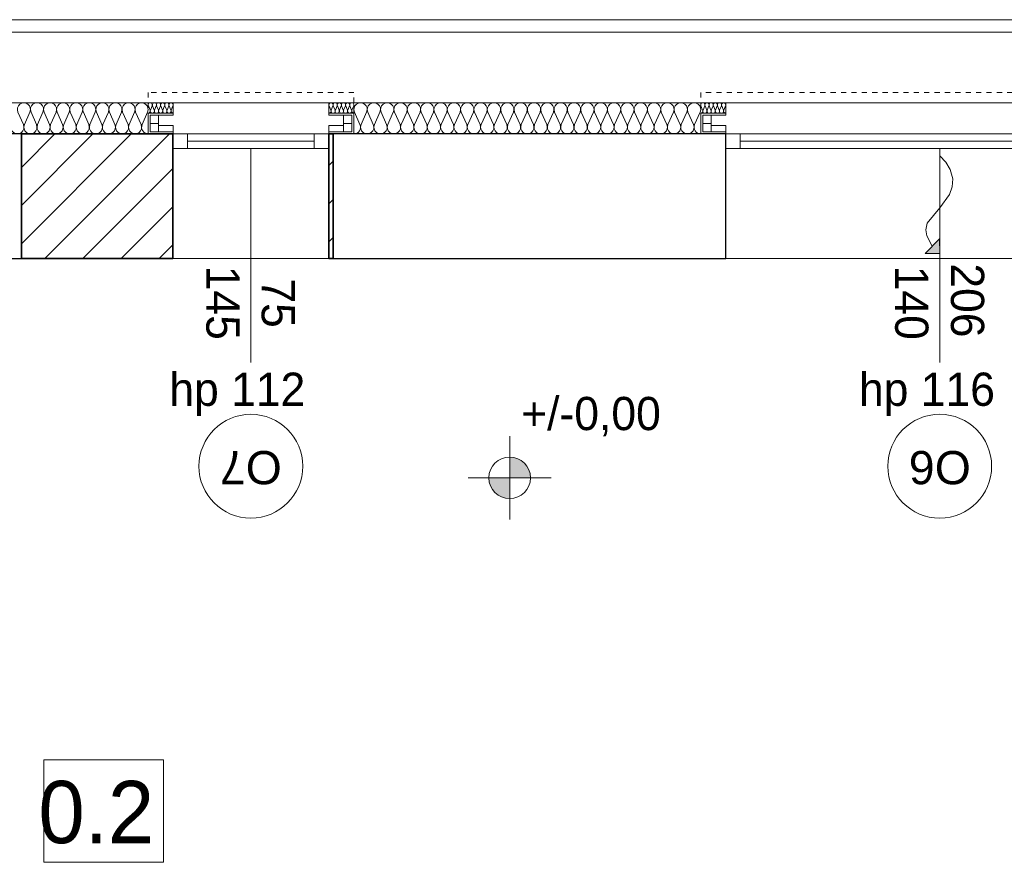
# Model space of a CAD drawing. Header units: inches. Extents: x -515158 to -470211, y -1887 to 84268.
# Tile 33 of 102: x -481176 to -476437, y 9301 to 13358. Entities that reach past the tile are written whole.
import ezdxf

# ---------------------------------------------------------------- set-up
doc = ezdxf.new("R2010")
doc.units = ezdxf.units.IN
doc.header["$MEASUREMENT"] = 0
doc.linetypes.add('Hidden Line', pattern=[50, 25, -25])
for name, color, linetype, lineweight in [('#podkład', 252, 'Continuous', 9), ('A-Okna_Nr_Pióra__9', 252, 'Continuous', 9), ('Arch ocieplenie_Nr_Pióra__44', 252, 'Continuous', 9), ('Arch opisy okien_Nr_Pióra__9', 252, 'Continuous', 9), ('Arch opisy_Nr_Pióra__9', 252, 'Continuous', 9), ('Arch teren_Nr_Pióra__5', 252, 'Continuous', 13), ('Arch wykończenie_Nr_Pióra__3', 252, 'Continuous', 18), ('Arch wyposarzenie_Nr_Pióra__10', 252, 'Continuous', 18), ('Arch zmurowania_Nr_Pióra__21', 252, 'Continuous', 9), ('Arch zmurowania_Nr_Pióra__27', 252, 'Continuous', 35), ('INWENT OPISY_Nr_Pióra__21', 252, 'Continuous', 9), ('INWENT RZĘDNE_Nr_Pióra__21', 252, 'Continuous', 9), ('INWENT. OKNA_Nr_Pióra__21', 252, 'Continuous', 9), ('INWENT. OKNA_Nr_Pióra__5', 252, 'Continuous', 13), ('INWENT.ŚCIANY_Nr_Pióra__1', 252, 'Continuous', 25), ('INWENT.ŚCIANY_Nr_Pióra__21', 252, 'Continuous', 9)]:
    doc.layers.add(name, color=color, linetype=linetype, lineweight=lineweight)
doc.styles.add('GENERATED_STYLE_10', font='arial.ttf')
doc.styles.add('GENERATED_STYLE_3', font='txt')
doc.styles.add('GENERATED_STYLE_4', font='txt')
doc.styles.add('GENERATED_STYLE_7', font='txt')
pattern_1 = [(45, (0, 0), (-91.923878, 91.923878), [])]

# ---------------------------------------------------------------- blocks, each defined once
blk = doc.blocks.new('parter')
at = {"layer": 'A-Okna_Nr_Pióra__9', "linetype": 'Continuous'}
blk.add_hatch(color=252, dxfattribs=at).paths.add_polyline_path([(-476748.3, 44361.6), (-476819, 44361.2), (-476748.7, 44432.3)], flags=0)
at = {"layer": 'Arch zmurowania_Nr_Pióra__21', "linetype": 'Continuous'}
h = blk.add_hatch(dxfattribs=at)
h.set_pattern_fill('Common_Brick', color=252, style=0, pattern_type=2)
h.set_pattern_definition(pattern_1)
h.paths.add_polyline_path([(-481168.3, 44337.6), (-480438.7, 44337.6), (-480438.7, 44937.6), (-481168.3, 44937.6)], flags=0)
h = blk.add_hatch(dxfattribs=at)
h.set_pattern_fill('Common_Brick', color=252, style=0, pattern_type=2)
h.set_pattern_definition(pattern_1)
h.paths.add_polyline_path([(-479688.7, 44337.6), (-479668.3, 44337.6), (-479668.3, 44937.6), (-479688.7, 44937.6)], flags=0)
at = {"layer": 'INWENT RZĘDNE_Nr_Pióra__21', "linetype": 'Continuous'}
for points in [[(-478818, 43281.7), (-478718, 43281.7), (-478725.6, 43319.9), (-478747.3, 43352.4), (-478779.7, 43374), (-478818, 43381.7)], [(-478818, 43281.7), (-478918, 43281.7), (-478910.4, 43243.4), (-478888.7, 43210.9), (-478856.2, 43189.3), (-478818, 43181.7)]]:
    blk.add_hatch(color=252, dxfattribs=at).paths.add_polyline_path(points, flags=0)
at = {"color": 252}
for p, q in [((-481060.1, 41430.6), (-481060.1, 41924.7)), ((-481060.1, 41924.7), (-480484.1, 41924.7)), ((-480484.1, 41924.7), (-480484.1, 41430.6)), ((-480484.1, 41430.6), (-481060.1, 41430.6))]:
    blk.add_line(p, q, dxfattribs=at)
at = {"layer": 'A-Okna_Nr_Pióra__9', "color": 252, "linetype": 'Continuous'}
for p, q in [((-476819, 44361.2), (-476748.7, 44432.3)), ((-476748.3, 44361.6), (-476748.7, 44432.3)), ((-476748.3, 44361.6), (-476819, 44361.2))]:
    blk.add_line(p, q, dxfattribs=at)
at = {"layer": 'A-Okna_Nr_Pióra__9', "color": 252, "linetype": 'Continuous', "flags": 128}
blk.add_lwpolyline([(-476748.3, 44832.2), (-476719.2, 44801), (-476697.9, 44766), (-476685.7, 44721.3), (-476688.2, 44682.6), (-476701.2, 44646.1), (-476748.3, 44581.6), (-476807.9, 44508.3), (-476815, 44476.3), (-476811, 44446.4), (-476783.9, 44396.8)], dxfattribs=at)
at = {"layer": 'Arch ocieplenie_Nr_Pióra__44', "color": 252, "linetype": 'Continuous'}
for p, q in [((-480557.1, 45072.7), (-480548.7, 45052.5)), ((-480547.1, 45052.5), (-480538.7, 45072.7)), ((-480537.1, 45072.7), (-480528.7, 45052.5)), ((-480527.1, 45052.5), (-480518.7, 45072.7)), ((-480517.1, 45072.7), (-480508.7, 45052.5)), ((-480507.1, 45052.5), (-480498.7, 45072.7)), ((-480497.1, 45072.7), (-480488.7, 45052.5)), ((-480487.1, 45052.5), (-480478.7, 45072.7)), ((-480477.1, 45072.7), (-480468.7, 45052.5)), ((-480467.1, 45052.5), (-480458.7, 45072.7)), ((-480457.1, 45072.7), (-480448.7, 45052.5)), ((-480447.1, 45052.5), (-480438.7, 45072.7)), ((-479687.1, 45072.7), (-479678.7, 45052.5)), ((-479677.1, 45052.5), (-479668.7, 45072.7)), ((-479667.1, 45072.7), (-479658.7, 45052.5)), ((-479657.1, 45052.5), (-479648.7, 45072.7)), ((-479647.1, 45072.7), (-479638.7, 45052.5)), ((-479637.1, 45052.5), (-479628.7, 45072.7)), ((-479627.1, 45072.7), (-479618.7, 45052.5)), ((-479617.1, 45052.5), (-479608.7, 45072.7)), ((-479607.1, 45072.7), (-479598.7, 45052.5)), ((-479597.1, 45052.5), (-479588.7, 45072.7)), ((-479587.1, 45072.7), (-479578.7, 45052.5)), ((-479577.1, 45052.5), (-479568.7, 45072.7)), ((-477897.5, 45072.7), (-477889.2, 45052.5)), ((-477887.5, 45052.5), (-477879.2, 45072.7)), ((-477877.5, 45072.7), (-477869.2, 45052.5)), ((-477867.5, 45052.5), (-477859.2, 45072.7)), ((-477857.5, 45072.7), (-477849.2, 45052.5)), ((-477847.5, 45052.5), (-477839.2, 45072.7)), ((-477837.5, 45072.7), (-477829.2, 45052.5)), ((-477827.5, 45052.5), (-477819.2, 45072.7)), ((-477817.5, 45072.7), (-477809.2, 45052.5)), ((-477807.5, 45052.5), (-477799.2, 45072.7)), ((-477797.5, 45072.7), (-477789.2, 45052.5)), ((-477787.5, 45052.5), (-477779.2, 45072.7)), ((-481184.8, 45042.9), (-481158.6, 44982.3)), ((-481153.3, 44982.3), (-481127.1, 45042.9)), ((-481121.8, 45042.9), (-481095.7, 44982.3)), ((-481090.4, 44982.3), (-481064.2, 45042.9)), ((-481058.9, 45042.9), (-481032.7, 44982.3)), ((-481027.4, 44982.3), (-481001.2, 45042.9)), ((-480995.9, 45042.9), (-480969.8, 44982.3)), ((-480964.5, 44982.3), (-480938.3, 45042.9)), ((-480933, 45042.9), (-480906.8, 44982.3)), ((-480901.5, 44982.3), (-480875.3, 45042.9)), ((-480870, 45042.9), (-480843.8, 44982.3)), ((-480838.6, 44982.3), (-480812.4, 45042.9)), ((-480807.1, 45042.9), (-480780.9, 44982.3)), ((-480775.6, 44982.3), (-480749.4, 45042.9)), ((-480744.1, 45042.9), (-480717.9, 44982.3)), ((-480712.6, 44982.3), (-480686.5, 45042.9)), ((-480681.2, 45042.9), (-480655, 44982.3)), ((-480649.7, 44982.3), (-480623.5, 45042.9)), ((-480618.2, 45042.9), (-480592, 44982.3)), ((-480586.7, 44982.3), (-480560.6, 45042.9)), ((-479565.2, 45042.9), (-479538.5, 44982.3)), ((-479533.1, 44982.3), (-479506.4, 45042.9)), ((-479501, 45042.9), (-479474.3, 44982.3)), ((-479468.9, 44982.3), (-479442.2, 45042.9)), ((-479436.8, 45042.9), (-479410.1, 44982.3)), ((-479404.7, 44982.3), (-479378, 45042.9)), ((-479372.6, 45042.9), (-479345.9, 44982.3)), ((-479340.5, 44982.3), (-479313.7, 45042.9)), ((-479308.4, 45042.9), (-479281.6, 44982.3)), ((-479276.2, 44982.3), (-479249.5, 45042.9)), ((-479244.1, 45042.9), (-479217.4, 44982.3)), ((-479212, 44982.3), (-479185.3, 45042.9)), ((-479179.9, 45042.9), (-479153.2, 44982.3)), ((-479147.8, 44982.3), (-479121.1, 45042.9)), ((-479115.7, 45042.9), (-479089, 44982.3)), ((-479083.6, 44982.3), (-479056.9, 45042.9)), ((-479051.5, 45042.9), (-479024.8, 44982.3)), ((-479019.4, 44982.3), (-478992.7, 45042.9)), ((-478987.3, 45042.9), (-478960.6, 44982.3)), ((-478955.2, 44982.3), (-478928.5, 45042.9)), ((-478923.1, 45042.9), (-478896.4, 44982.3)), ((-478891, 44982.3), (-478864.2, 45042.9)), ((-478858.9, 45042.9), (-478832.1, 44982.3)), ((-478826.7, 44982.3), (-478800, 45042.9)), ((-478794.6, 45042.9), (-478767.9, 44982.3)), ((-478762.5, 44982.3), (-478735.8, 45042.9)), ((-478730.4, 45042.9), (-478703.7, 44982.3)), ((-478698.3, 44982.3), (-478671.6, 45042.9)), ((-478666.2, 45042.9), (-478639.5, 44982.3)), ((-478634.1, 44982.3), (-478607.4, 45042.9)), ((-478602, 45042.9), (-478575.3, 44982.3)), ((-478569.9, 44982.3), (-478543.2, 45042.9)), ((-478537.8, 45042.9), (-478511.1, 44982.3)), ((-478505.7, 44982.3), (-478479, 45042.9)), ((-478473.6, 45042.9), (-478446.8, 44982.3)), ((-478441.5, 44982.3), (-478414.7, 45042.9)), ((-478409.3, 45042.9), (-478382.6, 44982.3)), ((-478377.2, 44982.3), (-478350.5, 45042.9)), ((-478345.1, 45042.9), (-478318.4, 44982.3)), ((-478313, 44982.3), (-478286.3, 45042.9)), ((-478280.9, 45042.9), (-478254.2, 44982.3)), ((-478248.8, 44982.3), (-478222.1, 45042.9)), ((-478216.7, 45042.9), (-478190, 44982.3)), ((-478184.6, 44982.3), (-478157.9, 45042.9)), ((-478152.5, 45042.9), (-478125.8, 44982.3)), ((-478120.4, 44982.3), (-478093.7, 45042.9)), ((-478088.3, 45042.9), (-478061.6, 44982.3)), ((-478056.2, 44982.3), (-478029.5, 45042.9)), ((-478024.1, 45042.9), (-477997.3, 44982.3)), ((-477992, 44982.3), (-477965.2, 45042.9)), ((-477959.8, 45042.9), (-477933.1, 44982.3)), ((-477927.7, 44982.3), (-477901, 45042.9))]:
    blk.add_line(p, q, dxfattribs=at)
for centre, major_axis, ratio, start_param, end_param in [((-481156, 45055.7), (0, 31.9), 0.986677, 4.299595, 8.266775), ((-481093, 45055.7), (0, 31.9), 0.986677, 4.299595, 8.266775), ((-481030.1, 45055.7), (0, 31.9), 0.986677, 4.299595, 8.266775), ((-480967.1, 45055.7), (0, 31.9), 0.986677, 4.299595, 8.266775), ((-480904.2, 45055.7), (0, 31.9), 0.986677, 4.299595, 8.266775), ((-480841.2, 45055.7), (0, 31.9), 0.986677, 4.299595, 8.266775), ((-480778.2, 45055.7), (0, 31.9), 0.986677, 4.299595, 8.266775), ((-480715.3, 45055.7), (0, 31.9), 0.986677, 4.299595, 8.266775), ((-480652.3, 45055.7), (0, 31.9), 0.986677, 4.299595, 8.266775), ((-480589.4, 45055.7), (0, 31.9), 0.986677, 4.299595, 8.266775), ((-480547.9, 45077), (0, 10.6), 0.94039, 4.299595, 8.266775), ((-480527.9, 45077), (0, 10.6), 0.94039, 4.299595, 8.266775), ((-480507.9, 45077), (0, 10.6), 0.94039, 4.299595, 8.266775), ((-480487.9, 45077), (0, 10.6), 0.94039, 4.299595, 8.266775), ((-480467.9, 45077), (0, 10.6), 0.94039, 4.299595, 8.266775), ((-480447.9, 45077), (0, 10.6), 0.94039, 4.299595, 8.266775), ((-479677.9, 45077), (0, 10.6), 0.94039, 4.299595, 8.266775), ((-479657.9, 45077), (0, 10.6), 0.94039, 4.299595, 8.266775), ((-479637.9, 45077), (0, 10.6), 0.94039, 4.299595, 8.266775), ((-479617.9, 45077), (0, 10.6), 0.94039, 4.299595, 8.266775), ((-479597.9, 45077), (0, 10.6), 0.94039, 4.299595, 8.266775), ((-479577.9, 45077), (0, 10.6), 0.94039, 4.299595, 8.266775), ((-479535.8, 45055.7), (32.1, 0), 0.993594, 5.870392, 9.837571), ((-479471.6, 45055.7), (32.1, 0), 0.993594, 5.870392, 9.837571), ((-479407.4, 45055.7), (32.1, 0), 0.993594, 5.870392, 9.837571), ((-479343.2, 45055.7), (32.1, 0), 0.993594, 5.870392, 9.837571), ((-479278.9, 45055.7), (32.1, 0), 0.993594, 5.870392, 9.837571), ((-479214.7, 45055.7), (32.1, 0), 0.993594, 5.870392, 9.837571), ((-479150.5, 45055.7), (32.1, 0), 0.993594, 5.870392, 9.837571), ((-479086.3, 45055.7), (32.1, 0), 0.993594, 5.870392, 9.837571), ((-479022.1, 45055.7), (32.1, 0), 0.993594, 5.870392, 9.837571), ((-478957.9, 45055.7), (32.1, 0), 0.993594, 5.870392, 9.837571), ((-478893.7, 45055.7), (32.1, 0), 0.993594, 5.870392, 9.837571), ((-478829.4, 45055.7), (32.1, 0), 0.993594, 5.870392, 9.837571), ((-478765.2, 45055.7), (32.1, 0), 0.993594, 5.870392, 9.837571), ((-478701, 45055.7), (32.1, 0), 0.993594, 5.870392, 9.837571), ((-478636.8, 45055.7), (32.1, 0), 0.993594, 5.870392, 9.837571), ((-478572.6, 45055.7), (32.1, 0), 0.993594, 5.870392, 9.837571), ((-478508.4, 45055.7), (32.1, 0), 0.993594, 5.870392, 9.837571), ((-478444.2, 45055.7), (32.1, 0), 0.993594, 5.870392, 9.837571), ((-478379.9, 45055.7), (32.1, 0), 0.993594, 5.870392, 9.837571), ((-478315.7, 45055.7), (32.1, 0), 0.993594, 5.870392, 9.837571), ((-478251.5, 45055.7), (32.1, 0), 0.993594, 5.870392, 9.837571), ((-478187.3, 45055.7), (32.1, 0), 0.993594, 5.870392, 9.837571), ((-478123.1, 45055.7), (32.1, 0), 0.993594, 5.870392, 9.837571), ((-478058.9, 45055.7), (32.1, 0), 0.993594, 5.870392, 9.837571), ((-477994.6, 45055.7), (32.1, 0), 0.993594, 5.870392, 9.837571), ((-477930.4, 45055.7), (32.1, 0), 0.993594, 5.870392, 9.837571), ((-477888.3, 45077), (0, 10.6), 0.94039, 4.299595, 8.266775), ((-477868.3, 45077), (0, 10.6), 0.94039, 4.299595, 8.266775), ((-477848.3, 45077), (0, 10.6), 0.94039, 4.299595, 8.266775), ((-477828.3, 45077), (0, 10.6), 0.94039, 4.299595, 8.266775), ((-477808.3, 45077), (0, 10.6), 0.94039, 4.299595, 8.266775), ((-477788.3, 45077), (0, 10.6), 0.94039, 4.299595, 8.266775), ((-480557.9, 45048.3), (0, 10.6), 0.94039, 3.141593, 5.125182), ((-480537.9, 45048.3), (0, 10.6), 0.94039, 1.158004, 5.125183), ((-480517.9, 45048.3), (0, 10.6), 0.94039, 1.158004, 5.125183), ((-480497.9, 45048.3), (0, 10.6), 0.94039, 1.158004, 5.125183), ((-480477.9, 45048.3), (0, 10.6), 0.94039, 1.158004, 5.125183), ((-480457.9, 45048.3), (0, 10.6), 0.94039, 1.158004, 5.125183), ((-480437.9, 45048.3), (0, 10.6), 0.94039, 1.158004, 3.141593), ((-479687.9, 45048.3), (0, 10.6), 0.94039, 3.141593, 5.125182), ((-479667.9, 45048.3), (0, 10.6), 0.94039, 1.158004, 5.125183), ((-479647.9, 45048.3), (0, 10.6), 0.94039, 1.158004, 5.125183), ((-479627.9, 45048.3), (0, 10.6), 0.94039, 1.158004, 5.125183), ((-479607.9, 45048.3), (0, 10.6), 0.94039, 1.158004, 5.125183), ((-479587.9, 45048.3), (0, 10.6), 0.94039, 1.158004, 5.125183), ((-479567.9, 45048.3), (0, 10.6), 0.94039, 1.158004, 3.141593), ((-477898.3, 45048.3), (0, 10.6), 0.94039, 3.141593, 5.125182), ((-477878.3, 45048.3), (0, 10.6), 0.94039, 1.158004, 5.125183), ((-477858.3, 45048.3), (0, 10.6), 0.94039, 1.158004, 5.125183), ((-477838.3, 45048.3), (0, 10.6), 0.94039, 1.158004, 5.125183), ((-477818.3, 45048.3), (0, 10.6), 0.94039, 1.158004, 5.125183), ((-477798.3, 45048.3), (0, 10.6), 0.94039, 1.158004, 5.125183), ((-477778.3, 45048.3), (0, 10.6), 0.94039, 1.158004, 3.141593), ((-481187.4, 44969.5), (0, 31.9), 0.986677, 1.158004, 5.125183), ((-481124.5, 44969.5), (0, 31.9), 0.986677, 1.158004, 5.125183), ((-481061.5, 44969.5), (0, 31.9), 0.986677, 1.158004, 5.125183), ((-480998.6, 44969.5), (0, 31.9), 0.986677, 1.158004, 5.125183), ((-480935.6, 44969.5), (0, 31.9), 0.986677, 1.158004, 5.125183), ((-480872.7, 44969.5), (0, 31.9), 0.986677, 1.158004, 5.125183), ((-480809.7, 44969.5), (0, 31.9), 0.986677, 1.158004, 5.125183), ((-480746.8, 44969.5), (0, 31.9), 0.986677, 1.158004, 5.125183), ((-480683.8, 44969.5), (0, 31.9), 0.986677, 1.158004, 5.125183), ((-480620.9, 44969.5), (0, 31.9), 0.986677, 1.158004, 5.125183), ((-480557.9, 44969.5), (0, 31.9), 0.986677, 1.158004, 3.141593), ((-479567.9, 44969.5), (32.1, 0), 0.993594, 4.712389, 6.695979), ((-479503.7, 44969.5), (32.1, 0), 0.993594, 2.7288, 6.695979), ((-479439.5, 44969.5), (32.1, 0), 0.993594, 2.7288, 6.695979), ((-479375.3, 44969.5), (32.1, 0), 0.993594, 2.7288, 6.695979), ((-479311.1, 44969.5), (32.1, 0), 0.993594, 2.7288, 6.695979), ((-479246.8, 44969.5), (32.1, 0), 0.993594, 2.7288, 6.695979), ((-479182.6, 44969.5), (32.1, 0), 0.993594, 2.7288, 6.695979), ((-479118.4, 44969.5), (32.1, 0), 0.993594, 2.7288, 6.695979), ((-479054.2, 44969.5), (32.1, 0), 0.993594, 2.7288, 6.695979), ((-478990, 44969.5), (32.1, 0), 0.993594, 2.7288, 6.695979), ((-478925.8, 44969.5), (32.1, 0), 0.993594, 2.7288, 6.695979), ((-478861.5, 44969.5), (32.1, 0), 0.993594, 2.7288, 6.695979), ((-478797.3, 44969.5), (32.1, 0), 0.993594, 2.7288, 6.695979), ((-478733.1, 44969.5), (32.1, 0), 0.993594, 2.7288, 6.695979), ((-478668.9, 44969.5), (32.1, 0), 0.993594, 2.7288, 6.695979), ((-478604.7, 44969.5), (32.1, 0), 0.993594, 2.7288, 6.695979), ((-478540.5, 44969.5), (32.1, 0), 0.993594, 2.7288, 6.695979), ((-478476.3, 44969.5), (32.1, 0), 0.993594, 2.7288, 6.695979), ((-478412, 44969.5), (32.1, 0), 0.993594, 2.7288, 6.695979), ((-478347.8, 44969.5), (32.1, 0), 0.993594, 2.7288, 6.695979), ((-478283.6, 44969.5), (32.1, 0), 0.993594, 2.7288, 6.695979), ((-478219.4, 44969.5), (32.1, 0), 0.993594, 2.7288, 6.695979), ((-478155.2, 44969.5), (32.1, 0), 0.993594, 2.7288, 6.695979), ((-478091, 44969.5), (32.1, 0), 0.993594, 2.7288, 6.695979), ((-478026.8, 44969.5), (32.1, 0), 0.993594, 2.7288, 6.695979), ((-477962.5, 44969.5), (32.1, 0), 0.993594, 2.7288, 6.695979), ((-477898.3, 44969.5), (32.1, 0), 0.993594, 2.7288, 4.712389)]:
    blk.add_ellipse(centre, major_axis=major_axis, ratio=ratio, start_param=start_param, end_param=end_param, dxfattribs=at)
at = {"layer": 'Arch opisy_Nr_Pióra__9', "color": 252, "linetype": 'Continuous'}
for centre in [(-480063.7, 43337.6), (-476748.3, 43337.6)]:
    blk.add_circle(centre, 250, dxfattribs=at)
at = {"layer": 'Arch teren_Nr_Pióra__5', "color": 252, "linetype": 'Continuous'}
for p, q in [((-488363.3, 45487.6), (-471473.3, 45487.6)), ((-488363.3, 45427.6), (-471533.3, 45427.6))]:
    blk.add_line(p, q, dxfattribs=at)
at = {"layer": 'Arch wykończenie_Nr_Pióra__3', "color": 252, "linetype": 'Continuous'}
for p, q in [((-482818.3, 45087.6), (-480437.9, 45087.6)), ((-480437.9, 45037.6), (-480437.9, 45087.6)), ((-479687.9, 45037.6), (-479687.9, 45087.6)), ((-479687.9, 45087.6), (-477778.3, 45087.6)), ((-477778.3, 45037.6), (-477778.3, 45087.6))]:
    blk.add_line(p, q, dxfattribs=at)
at = {"layer": 'Arch wyposarzenie_Nr_Pióra__10', "color": 252, "linetype": 'Hidden Line'}
for p, q in [((-480557.9, 45137.6), (-480557.9, 44937.6)), ((-479567.9, 45137.6), (-480557.9, 45137.6)), ((-479567.9, 44937.6), (-479567.9, 45137.6)), ((-477898.3, 45137.6), (-477898.3, 44937.6)), ((-475598.3, 45137.6), (-477898.3, 45137.6))]:
    blk.add_line(p, q, dxfattribs=at)
at = {"layer": 'Arch wyposarzenie_Nr_Pióra__10', "color": 252, "linetype": 'Continuous'}
for p, q in [((-480557.9, 45037.6), (-480437.9, 45037.6)), ((-480557.9, 44937.6), (-480557.9, 45037.6)), ((-480547.9, 44947.6), (-480547.9, 45027.6)), ((-480547.9, 45027.6), (-480437.9, 45027.6)), ((-480507.9, 44947.6), (-480507.9, 45027.6)), ((-480437.9, 45037.6), (-480437.9, 45027.6)), ((-479687.9, 45037.6), (-479687.9, 45027.6)), ((-479567.9, 45037.6), (-479687.9, 45037.6)), ((-479577.9, 45027.6), (-479687.9, 45027.6)), ((-479617.9, 44947.6), (-479617.9, 45027.6)), ((-479577.9, 44947.6), (-479577.9, 45027.6)), ((-479567.9, 44937.6), (-479567.9, 45037.6)), ((-477898.3, 45037.6), (-477778.3, 45037.6)), ((-477898.3, 44937.6), (-477898.3, 45037.6)), ((-477888.3, 44947.6), (-477888.3, 45027.6)), ((-477888.3, 45027.6), (-477778.3, 45027.6)), ((-477848.3, 44947.6), (-477848.3, 45027.6)), ((-477778.3, 45037.6), (-477778.3, 45027.6)), ((-480507.9, 44987.6), (-480547.9, 44987.6)), ((-480437.6, 44977.6), (-480507.9, 44977.6)), ((-480437.6, 44947.6), (-480437.6, 44977.6)), ((-479688.2, 44977.6), (-479617.9, 44977.6)), ((-479688.2, 44947.6), (-479688.2, 44977.6)), ((-479617.9, 44987.6), (-479577.9, 44987.6)), ((-477848.3, 44987.6), (-477888.3, 44987.6)), ((-477778.1, 44977.6), (-477848.3, 44977.6)), ((-477778.1, 44947.6), (-477778.1, 44977.6)), ((-480437.9, 44937.6), (-480557.9, 44937.6)), ((-480437.9, 44947.6), (-480547.9, 44947.6)), ((-480437.9, 44947.6), (-480437.9, 44937.6)), ((-479687.9, 44947.6), (-479687.9, 44937.6)), ((-479687.9, 44947.6), (-479577.9, 44947.6)), ((-479687.9, 44937.6), (-479567.9, 44937.6)), ((-477778.3, 44937.6), (-477898.3, 44937.6)), ((-477778.3, 44947.6), (-477888.3, 44947.6)), ((-477778.3, 44947.6), (-477778.3, 44937.6))]:
    blk.add_line(p, q, dxfattribs=at)
at = {"layer": 'Arch zmurowania_Nr_Pióra__27', "color": 252, "linetype": 'Continuous'}
for p, q in [((-481168.3, 44937.6), (-481168.3, 44337.6)), ((-480438.7, 44937.6), (-481168.3, 44937.6)), ((-480438.7, 44337.6), (-480438.7, 44937.6)), ((-479688.7, 44937.6), (-479688.7, 44337.6)), ((-479668.3, 44937.6), (-479688.7, 44937.6)), ((-479668.3, 44337.6), (-479668.3, 44937.6)), ((-481168.3, 44337.6), (-480438.7, 44337.6)), ((-479688.7, 44337.6), (-479668.3, 44337.6))]:
    blk.add_line(p, q, dxfattribs=at)
at = {"layer": 'INWENT OPISY_Nr_Pióra__21', "color": 252, "linetype": 'Continuous'}
for p, q in [((-481060.1, 41430.6), (-481060.1, 41924.7)), ((-481060.1, 41924.7), (-480484.1, 41924.7)), ((-480484.1, 41924.7), (-480484.1, 41430.6)), ((-480484.1, 41430.6), (-481060.1, 41430.6))]:
    blk.add_line(p, q, dxfattribs=at)
at = {"layer": 'INWENT RZĘDNE_Nr_Pióra__21', "color": 252, "linetype": 'Continuous'}
for p, q in [((-478818, 43081.7), (-478818, 43481.7)), ((-479018, 43281.7), (-478618, 43281.7))]:
    blk.add_line(p, q, dxfattribs=at)
blk.add_circle((-478818, 43281.7), 100, dxfattribs=at)
at = {"layer": 'INWENT. OKNA_Nr_Pióra__5', "color": 252, "linetype": 'Continuous'}
for p, q in [((-480438.7, 44937.6), (-479688.7, 44937.6)), ((-480368.7, 44937.6), (-480368.7, 44867.6)), ((-479758.7, 44937.6), (-479758.7, 44867.6)), ((-477778.3, 44937.6), (-475718.3, 44937.6)), ((-477708.3, 44937.6), (-477708.3, 44867.6)), ((-479758.7, 44902.6), (-480368.7, 44902.6)), ((-475788.3, 44902.6), (-477708.3, 44902.6)), ((-480438.7, 44867.6), (-479688.7, 44867.6)), ((-480063.7, 44867.6), (-480063.7, 43837.6)), ((-477778.3, 44867.6), (-475718.3, 44867.6)), ((-476748.3, 44867.6), (-476748.3, 43837.6))]:
    blk.add_line(p, q, dxfattribs=at)
at = {"layer": 'INWENT.ŚCIANY_Nr_Pióra__1', "color": 252, "linetype": 'Continuous'}
for p, q in [((-481168.3, 44937.6), (-482068.3, 44937.6)), ((-481168.3, 44937.6), (-481168.3, 44587.6)), ((-479668.3, 44937.6), (-479668.3, 44587.6)), ((-477778.3, 44937.6), (-479668.3, 44937.6)), ((-477778.3, 44587.6), (-477778.3, 44937.6)), ((-481168.3, 44337.6), (-481168.3, 44587.6)), ((-479668.3, 44337.6), (-479668.3, 44587.6)), ((-477778.3, 44337.6), (-477778.3, 44587.6)), ((-482068.3, 44337.6), (-481168.3, 44337.6)), ((-479668.3, 44337.6), (-477778.3, 44337.6))]:
    blk.add_line(p, q, dxfattribs=at)
at = {"layer": 'INWENT.ŚCIANY_Nr_Pióra__21', "color": 252, "linetype": 'Continuous'}
for p, q in [((-480437.9, 45087.6), (-479687.9, 45087.6)), ((-477778.3, 45087.6), (-475718.3, 45087.6)), ((-481168.3, 44337.6), (-479668.3, 44337.6)), ((-477778.3, 44337.6), (-475718.3, 44337.6))]:
    blk.add_line(p, q, dxfattribs=at)
at = {"layer": 'Arch opisy okien_Nr_Pióra__9', "color": 252, "linetype": 'Continuous', "style": 'GENERATED_STYLE_10'}
for s, p in [('O7', (-479914.8, 43411)), ('O6', (-476598.5, 43411))]:
    blk.add_text(s, height=160, rotation=180, dxfattribs=at).set_placement(p)
at = {"layer": 'INWENT OPISY_Nr_Pióra__21', "color": 252, "linetype": 'Continuous', "style": 'GENERATED_STYLE_4'}
blk.add_text('0.2', height=300, dxfattribs=at).set_placement((-481086.4, 41522.5))
at = {"layer": 'INWENT RZĘDNE_Nr_Pióra__21', "color": 252, "insert": (-478762.7, 43481.7), "char_height": 160, "attachment_point": 7, "style": 'GENERATED_STYLE_3'}
blk.add_mtext('{+/-0,00}', dxfattribs=at)
at = {"layer": 'INWENT. OKNA_Nr_Pióra__21', "color": 252, "linetype": 'Continuous', "style": 'GENERATED_STYLE_7'}
for s, p in [('145', (-480278.1, 44303.1)), ('140', (-476962.8, 44303.1)), ('206', (-476694.2, 44314.5)), ('75', (-480011.9, 44242.2))]:
    blk.add_text(s, height=160, rotation=270, dxfattribs=at).set_placement(p)
for s, p in [('hp 112', (-480456.1, 43628.3)), ('hp 116', (-477136.9, 43628.3))]:
    blk.add_text(s, height=160, dxfattribs=at).set_placement(p)

msp = doc.modelspace()

# ---------------------------------------------------------------- block references
at = {"layer": '#podkład'}
msp.add_blockref('parter', (0, -32129.9), dxfattribs=at)

doc.saveas('drawing.dxf')
